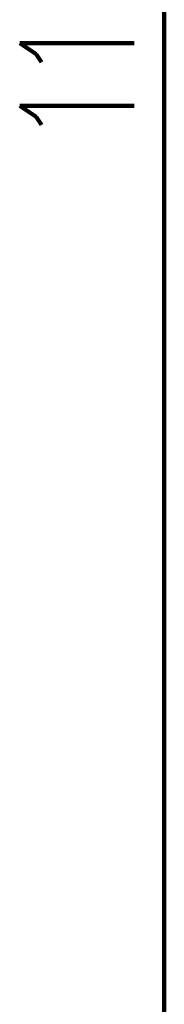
# Model space of a CAD drawing. Header units: inches. Extents: x -1901 to 7725, y 4299 to 7113.
# Tile 135 of 180: x 2603 to 2626, y 5925 to 6077. Entities that reach past the tile are written whole.
import ezdxf

# ---------------------------------------------------------------- set-up
doc = ezdxf.new("R2010")
doc.units = ezdxf.units.IN
doc.header["$MEASUREMENT"] = 0
doc.layers.add('at_Entity', color=7, linetype='Continuous')

msp = doc.modelspace()

# ---------------------------------------------------------------- linework, layer by layer
at = {"layer": 'at_Entity', "color": 7, "lineweight": 211}
for p, q in [((2625.83, 5514.16), (2625.83, 6647.88)), ((2605.98, 6072.15), (2603.44, 6073.84)), ((2603.44, 6073.84), (2621.18, 6073.84)), ((2606.82, 6070.88), (2605.98, 6072.15)), ((2605.98, 6062.43), (2603.44, 6064.12)), ((2603.44, 6064.12), (2621.18, 6064.12)), ((2606.82, 6061.16), (2605.98, 6062.43))]:
    msp.add_line(p, q, dxfattribs=at)

doc.saveas('drawing.dxf')
